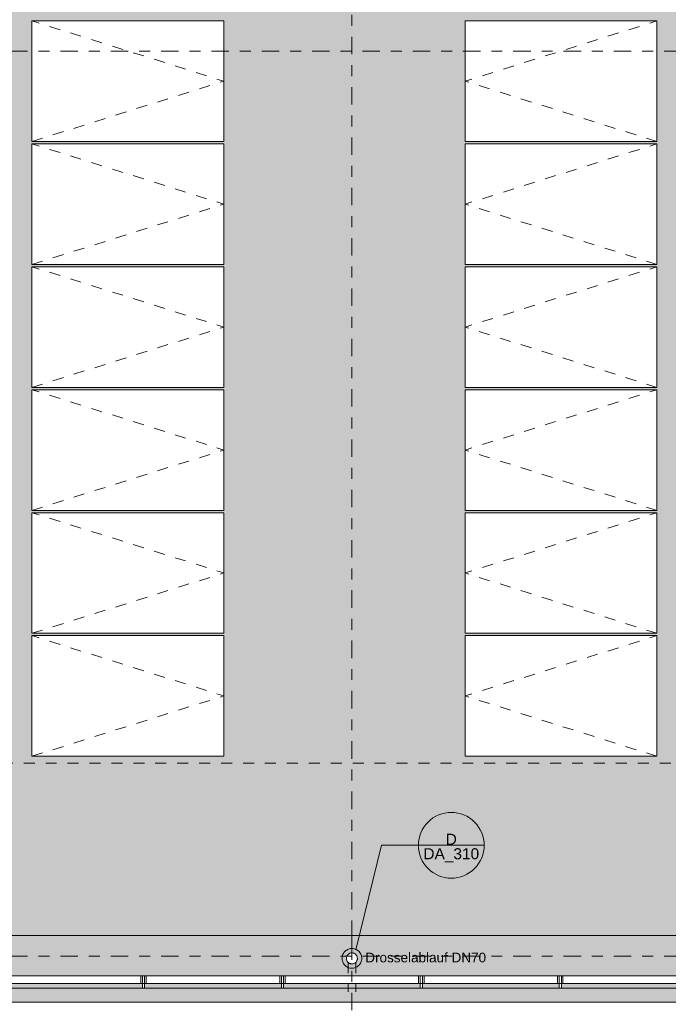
# Model space of a CAD drawing. Header units: metres. Extents: x -180 to 4, y -47 to 4.
# Tile 98 of 256: x -117.65 to -111.74, y -39.89 to -30.91. Entities that reach past the tile are written whole.
import ezdxf

# ---------------------------------------------------------------- set-up
doc = ezdxf.new("R2010")
doc.units = ezdxf.units.M
doc.header["$LTSCALE"] = 0.05
doc.header["$PDMODE"] = 1
doc.header["$PDSIZE"] = -2
for name, pattern in [('Linienart-50', [2.116531, 1.058062, -1.058469]), ('Linienart-53', [5.291531, 3.175, -1.058062, 0.352704, -0.705764]), ('VW-01 Strichlinie kurz', [1.999894, 0.999947, -0.999947])]:
    doc.linetypes.add(name, pattern=pattern)
for name, color, linetype, lineweight, true_color in [('30 -36 Dächer- 3 Dachbeläge', 7, 'Continuous', 15, 0x9999ff), ('30 -36 Dächer- 3 Dachbeläge Gründach', 250, 'Continuous', 9, 0x333333), ('30 -36 Dächer- 4 Dachbekleidungen', 7, 'Continuous', 9, 0xccccff), ('40 -41 Abwasser_Wasser_Gas- 1 Abwasser + sanitäre Anlagen', 7, 'Continuous', 9, 0xff6633), ('40 -44 Elektr. Anlagen- 2 Eigenstromversorgungsanlagen', 7, 'Continuous', 5, 0xff6633), ('70 -72 Beschriftung- 1 Beschriftung allgemein', 7, 'Continuous', 9, 0xff6633), ('70 -72 Beschriftung- 7 Detailverweise', 7, 'Continuous', 9, 0x00dd00), ('Dachflächen Moblierung', 7, 'Continuous', 9, 0x888888)]:
    doc.layers.add(name, color=color, linetype=linetype, lineweight=lineweight, true_color=true_color)
for name, color, linetype, lineweight in [('40 -41 Abwasser_Wasser_Gas- 2 Wasser-1', 7, 'Continuous', 15), ('60- 61 allgemeine Ausstattung- 4 Terrassen', 7, 'Continuous', 9), ('70 -71 Achsen- 1 Gebäudeachsen', 7, 'Linienart-53', 18), ('Keine', 7, 'Continuous', 9)]:
    doc.layers.add(name, color=color, linetype=linetype, lineweight=lineweight)
doc.styles.add('Arial', font='arial.ttf')

# ---------------------------------------------------------------- blocks, each defined once
blk = doc.blocks.new('Gruppe-719')
at = {"color": 255, "linetype": 'Continuous', "lineweight": 9, "transparency": 33554687}
blk.add_wipeout([(-117.5388, -36.5242), (-115.7888, -36.5242), (-115.7888, -37.6242), (-117.5388, -37.6242)], dxfattribs=at).dxf.layer = '40 -44 Elektr. Anlagen- 2 Eigenstromversorgungsanlagen'
at = {"layer": '40 -44 Elektr. Anlagen- 2 Eigenstromversorgungsanlagen', "color": 7, "linetype": 'Continuous', "lineweight": 9, "transparency": 33554687, "flags": 128}
blk.add_lwpolyline([(-117.5388, -36.5242), (-115.7888, -36.5242), (-115.7888, -37.6242), (-117.5388, -37.6242)], close=True, dxfattribs=at)
at = {"layer": 'Dachflächen Moblierung', "color": 8, "linetype": 'VW-01 Strichlinie kurz', "lineweight": 5, "flags": 128}
blk.add_lwpolyline([(-117.5388, -37.6242), (-115.7888, -37.0742), (-117.5388, -36.5242)], dxfattribs=at)
blk = doc.blocks.new('Gruppe-720')
at = {"color": 255, "linetype": 'Continuous', "lineweight": 9, "transparency": 33554687}
blk.add_wipeout([(-117.5388, -35.4032), (-115.7888, -35.4032), (-115.7888, -36.5032), (-117.5388, -36.5032)], dxfattribs=at).dxf.layer = '40 -44 Elektr. Anlagen- 2 Eigenstromversorgungsanlagen'
at = {"layer": '40 -44 Elektr. Anlagen- 2 Eigenstromversorgungsanlagen', "color": 7, "linetype": 'Continuous', "lineweight": 9, "transparency": 33554687, "flags": 128}
blk.add_lwpolyline([(-117.5388, -35.4032), (-115.7888, -35.4032), (-115.7888, -36.5032), (-117.5388, -36.5032)], close=True, dxfattribs=at)
at = {"layer": 'Dachflächen Moblierung', "color": 8, "linetype": 'VW-01 Strichlinie kurz', "lineweight": 5, "flags": 128}
blk.add_lwpolyline([(-117.5388, -36.5032), (-115.7888, -35.9532), (-117.5388, -35.4032)], dxfattribs=at)
blk = doc.blocks.new('Gruppe-721')
at = {"color": 255, "linetype": 'Continuous', "lineweight": 9, "transparency": 33554687}
blk.add_wipeout([(-117.5388, -34.2822), (-115.7888, -34.2822), (-115.7888, -35.3822), (-117.5388, -35.3822)], dxfattribs=at).dxf.layer = '40 -44 Elektr. Anlagen- 2 Eigenstromversorgungsanlagen'
at = {"layer": '40 -44 Elektr. Anlagen- 2 Eigenstromversorgungsanlagen', "color": 7, "linetype": 'Continuous', "lineweight": 9, "transparency": 33554687, "flags": 128}
blk.add_lwpolyline([(-117.5388, -34.2822), (-115.7888, -34.2822), (-115.7888, -35.3822), (-117.5388, -35.3822)], close=True, dxfattribs=at)
at = {"layer": 'Dachflächen Moblierung', "color": 8, "linetype": 'VW-01 Strichlinie kurz', "lineweight": 5, "flags": 128}
blk.add_lwpolyline([(-117.5388, -35.3822), (-115.7888, -34.8322), (-117.5388, -34.2822)], dxfattribs=at)
blk = doc.blocks.new('Gruppe-722')
at = {"color": 255, "linetype": 'Continuous', "lineweight": 9, "transparency": 33554687}
blk.add_wipeout([(-117.5388, -33.1612), (-115.7888, -33.1612), (-115.7888, -34.2612), (-117.5388, -34.2612)], dxfattribs=at).dxf.layer = '40 -44 Elektr. Anlagen- 2 Eigenstromversorgungsanlagen'
at = {"layer": '40 -44 Elektr. Anlagen- 2 Eigenstromversorgungsanlagen', "color": 7, "linetype": 'Continuous', "lineweight": 9, "transparency": 33554687, "flags": 128}
blk.add_lwpolyline([(-117.5388, -33.1612), (-115.7888, -33.1612), (-115.7888, -34.2612), (-117.5388, -34.2612)], close=True, dxfattribs=at)
at = {"layer": 'Dachflächen Moblierung', "color": 8, "linetype": 'VW-01 Strichlinie kurz', "lineweight": 5, "flags": 128}
blk.add_lwpolyline([(-117.5388, -34.2612), (-115.7888, -33.7112), (-117.5388, -33.1612)], dxfattribs=at)
blk = doc.blocks.new('Gruppe-723')
at = {"color": 255, "linetype": 'Continuous', "lineweight": 9, "transparency": 33554687}
blk.add_wipeout([(-117.5388, -32.0402), (-115.7888, -32.0402), (-115.7888, -33.1402), (-117.5388, -33.1402)], dxfattribs=at).dxf.layer = '40 -44 Elektr. Anlagen- 2 Eigenstromversorgungsanlagen'
at = {"layer": '40 -44 Elektr. Anlagen- 2 Eigenstromversorgungsanlagen', "color": 7, "linetype": 'Continuous', "lineweight": 9, "transparency": 33554687, "flags": 128}
blk.add_lwpolyline([(-117.5388, -32.0402), (-115.7888, -32.0402), (-115.7888, -33.1402), (-117.5388, -33.1402)], close=True, dxfattribs=at)
at = {"layer": 'Dachflächen Moblierung', "color": 8, "linetype": 'VW-01 Strichlinie kurz', "lineweight": 5, "flags": 128}
blk.add_lwpolyline([(-117.5388, -33.1402), (-115.7888, -32.5902), (-117.5388, -32.0402)], dxfattribs=at)
blk = doc.blocks.new('Gruppe-724')
at = {"color": 255, "linetype": 'Continuous', "lineweight": 9, "transparency": 33554687}
blk.add_wipeout([(-117.5388, -30.9192), (-115.7888, -30.9192), (-115.7888, -32.0192), (-117.5388, -32.0192)], dxfattribs=at).dxf.layer = '40 -44 Elektr. Anlagen- 2 Eigenstromversorgungsanlagen'
at = {"layer": '40 -44 Elektr. Anlagen- 2 Eigenstromversorgungsanlagen', "color": 7, "linetype": 'Continuous', "lineweight": 9, "transparency": 33554687, "flags": 128}
blk.add_lwpolyline([(-117.5388, -30.9192), (-115.7888, -30.9192), (-115.7888, -32.0192), (-117.5388, -32.0192)], close=True, dxfattribs=at)
at = {"layer": 'Dachflächen Moblierung', "color": 8, "linetype": 'VW-01 Strichlinie kurz', "lineweight": 5, "flags": 128}
blk.add_lwpolyline([(-117.5388, -32.0192), (-115.7888, -31.4692), (-117.5388, -30.9192)], dxfattribs=at)
blk = doc.blocks.new('Gruppe-727')
at = {"color": 255, "linetype": 'Continuous', "lineweight": 9, "transparency": 33554687}
blk.add_wipeout([(-113.5888, -36.5242), (-111.8388, -36.5242), (-111.8388, -37.6242), (-113.5888, -37.6242)], dxfattribs=at).dxf.layer = '40 -44 Elektr. Anlagen- 2 Eigenstromversorgungsanlagen'
at = {"layer": '40 -44 Elektr. Anlagen- 2 Eigenstromversorgungsanlagen', "color": 7, "linetype": 'Continuous', "lineweight": 9, "transparency": 33554687, "flags": 128}
blk.add_lwpolyline([(-113.5888, -36.5242), (-111.8388, -36.5242), (-111.8388, -37.6242), (-113.5888, -37.6242)], close=True, dxfattribs=at)
at = {"layer": 'Dachflächen Moblierung', "color": 8, "linetype": 'VW-01 Strichlinie kurz', "lineweight": 5, "flags": 128}
blk.add_lwpolyline([(-111.8388, -37.6242), (-113.5888, -37.0742), (-111.8388, -36.5242)], dxfattribs=at)
blk = doc.blocks.new('Gruppe-728')
at = {"color": 255, "linetype": 'Continuous', "lineweight": 9, "transparency": 33554687}
blk.add_wipeout([(-113.5888, -35.4032), (-111.8388, -35.4032), (-111.8388, -36.5032), (-113.5888, -36.5032)], dxfattribs=at).dxf.layer = '40 -44 Elektr. Anlagen- 2 Eigenstromversorgungsanlagen'
at = {"layer": '40 -44 Elektr. Anlagen- 2 Eigenstromversorgungsanlagen', "color": 7, "linetype": 'Continuous', "lineweight": 9, "transparency": 33554687, "flags": 128}
blk.add_lwpolyline([(-113.5888, -35.4032), (-111.8388, -35.4032), (-111.8388, -36.5032), (-113.5888, -36.5032)], close=True, dxfattribs=at)
at = {"layer": 'Dachflächen Moblierung', "color": 8, "linetype": 'VW-01 Strichlinie kurz', "lineweight": 5, "flags": 128}
blk.add_lwpolyline([(-111.8388, -36.5032), (-113.5888, -35.9532), (-111.8388, -35.4032)], dxfattribs=at)
blk = doc.blocks.new('Gruppe-729')
at = {"color": 255, "linetype": 'Continuous', "lineweight": 9, "transparency": 33554687}
blk.add_wipeout([(-113.5888, -34.2822), (-111.8388, -34.2822), (-111.8388, -35.3822), (-113.5888, -35.3822)], dxfattribs=at).dxf.layer = '40 -44 Elektr. Anlagen- 2 Eigenstromversorgungsanlagen'
at = {"layer": '40 -44 Elektr. Anlagen- 2 Eigenstromversorgungsanlagen', "color": 7, "linetype": 'Continuous', "lineweight": 9, "transparency": 33554687, "flags": 128}
blk.add_lwpolyline([(-113.5888, -34.2822), (-111.8388, -34.2822), (-111.8388, -35.3822), (-113.5888, -35.3822)], close=True, dxfattribs=at)
at = {"layer": 'Dachflächen Moblierung', "color": 8, "linetype": 'VW-01 Strichlinie kurz', "lineweight": 5, "flags": 128}
blk.add_lwpolyline([(-111.8388, -35.3822), (-113.5888, -34.8322), (-111.8388, -34.2822)], dxfattribs=at)
blk = doc.blocks.new('Gruppe-730')
at = {"color": 255, "linetype": 'Continuous', "lineweight": 9, "transparency": 33554687}
blk.add_wipeout([(-113.5888, -33.1612), (-111.8388, -33.1612), (-111.8388, -34.2612), (-113.5888, -34.2612)], dxfattribs=at).dxf.layer = '40 -44 Elektr. Anlagen- 2 Eigenstromversorgungsanlagen'
at = {"layer": '40 -44 Elektr. Anlagen- 2 Eigenstromversorgungsanlagen', "color": 7, "linetype": 'Continuous', "lineweight": 9, "transparency": 33554687, "flags": 128}
blk.add_lwpolyline([(-113.5888, -33.1612), (-111.8388, -33.1612), (-111.8388, -34.2612), (-113.5888, -34.2612)], close=True, dxfattribs=at)
at = {"layer": 'Dachflächen Moblierung', "color": 8, "linetype": 'VW-01 Strichlinie kurz', "lineweight": 5, "flags": 128}
blk.add_lwpolyline([(-111.8388, -34.2612), (-113.5888, -33.7112), (-111.8388, -33.1612)], dxfattribs=at)
blk = doc.blocks.new('Gruppe-731')
at = {"color": 255, "linetype": 'Continuous', "lineweight": 9, "transparency": 33554687}
blk.add_wipeout([(-113.5888, -32.0402), (-111.8388, -32.0402), (-111.8388, -33.1402), (-113.5888, -33.1402)], dxfattribs=at).dxf.layer = '40 -44 Elektr. Anlagen- 2 Eigenstromversorgungsanlagen'
at = {"layer": '40 -44 Elektr. Anlagen- 2 Eigenstromversorgungsanlagen', "color": 7, "linetype": 'Continuous', "lineweight": 9, "transparency": 33554687, "flags": 128}
blk.add_lwpolyline([(-113.5888, -32.0402), (-111.8388, -32.0402), (-111.8388, -33.1402), (-113.5888, -33.1402)], close=True, dxfattribs=at)
at = {"layer": 'Dachflächen Moblierung', "color": 8, "linetype": 'VW-01 Strichlinie kurz', "lineweight": 5, "flags": 128}
blk.add_lwpolyline([(-111.8388, -33.1402), (-113.5888, -32.5902), (-111.8388, -32.0402)], dxfattribs=at)
blk = doc.blocks.new('Gruppe-732')
at = {"color": 255, "linetype": 'Continuous', "lineweight": 9, "transparency": 33554687}
blk.add_wipeout([(-113.5888, -30.9192), (-111.8388, -30.9192), (-111.8388, -32.0192), (-113.5888, -32.0192)], dxfattribs=at).dxf.layer = '40 -44 Elektr. Anlagen- 2 Eigenstromversorgungsanlagen'
at = {"layer": '40 -44 Elektr. Anlagen- 2 Eigenstromversorgungsanlagen', "color": 7, "linetype": 'Continuous', "lineweight": 9, "transparency": 33554687, "flags": 128}
blk.add_lwpolyline([(-113.5888, -30.9192), (-111.8388, -30.9192), (-111.8388, -32.0192), (-113.5888, -32.0192)], close=True, dxfattribs=at)
at = {"layer": 'Dachflächen Moblierung', "color": 8, "linetype": 'VW-01 Strichlinie kurz', "lineweight": 5, "flags": 128}
blk.add_lwpolyline([(-111.8388, -32.0192), (-113.5888, -31.4692), (-111.8388, -30.9192)], dxfattribs=at)
blk = doc.blocks.new('Gruppe-767')
at = {"layer": '70 -72 Beschriftung- 1 Beschriftung allgemein', "color": 7, "transparency": 33554687}
for name in ['Gruppe-719', 'Gruppe-727']:
    blk.add_blockref(name, (0, 0), dxfattribs=at)
for name in ['Gruppe-720', 'Gruppe-728']:
    blk.add_blockref(name, (0, 0), dxfattribs=at)
for name in ['Gruppe-721', 'Gruppe-729']:
    blk.add_blockref(name, (0, 0), dxfattribs=at)
for name in ['Gruppe-722', 'Gruppe-730']:
    blk.add_blockref(name, (0, 0), dxfattribs=at)
for name in ['Gruppe-723', 'Gruppe-731']:
    blk.add_blockref(name, (0, 0), dxfattribs=at)
for name in ['Gruppe-724', 'Gruppe-732']:
    blk.add_blockref(name, (0, 0), dxfattribs=at)
blk = doc.blocks.new('Gruppe-796')
at = {"layer": '70 -72 Beschriftung- 1 Beschriftung allgemein', "insert": (-114.4988, -39.4148), "char_height": 0.088103, "attachment_point": 1, "line_spacing_factor": 0.969685, "style": 'Arial'}
blk.add_mtext('Drosselablauf DN70', dxfattribs=at)
at = {"color": 255}
blk.add_wipeout([(-114.5777, -39.492), (-114.5804, -39.4962), (-114.5834, -39.5), (-114.5868, -39.5035), (-114.5906, -39.5067), (-114.5946, -39.5095), (-114.5989, -39.5119), (-114.6034, -39.5138), (-114.6081, -39.5153), (-114.6129, -39.5164), (-114.6177, -39.5169), (-114.6226, -39.517), (-114.6275, -39.5166), (-114.6324, -39.5157), (-114.6371, -39.5144), (-114.6416, -39.5126), (-114.646, -39.5103), (-114.6501, -39.5077), (-114.654, -39.5046), (-114.6575, -39.5012), (-114.6607, -39.4975), (-114.6635, -39.4934), (-114.6658, -39.4892), (-114.6678, -39.4847), (-114.6693, -39.48), (-114.6703, -39.4752), (-114.6709, -39.4703), (-114.671, -39.4654), (-114.6706, -39.4605), (-114.6697, -39.4557), (-114.6683, -39.451), (-114.6665, -39.4464), (-114.6643, -39.442), (-114.6616, -39.4379), (-114.6586, -39.4341), (-114.6552, -39.4305), (-114.6514, -39.4274), (-114.6474, -39.4246), (-114.6431, -39.4222), (-114.6386, -39.4202), (-114.6339, -39.4187), (-114.6291, -39.4177), (-114.6243, -39.4171), (-114.6194, -39.4171), (-114.6145, -39.4175), (-114.6096, -39.4183), (-114.6049, -39.4197), (-114.6004, -39.4215), (-114.596, -39.4237), (-114.5919, -39.4264), (-114.588, -39.4294), (-114.5845, -39.4329), (-114.5813, -39.4366), (-114.5785, -39.4406), (-114.5762, -39.4449), (-114.5742, -39.4494), (-114.5727, -39.4541), (-114.5717, -39.4589), (-114.5711, -39.4638), (-114.571, -39.4687), (-114.5714, -39.4736), (-114.5723, -39.4784), (-114.5737, -39.4831), (-114.5755, -39.4877)], dxfattribs=at).dxf.layer = '40 -41 Abwasser_Wasser_Gas- 2 Wasser-1'
at = {"layer": '40 -41 Abwasser_Wasser_Gas- 1 Abwasser + sanitäre Anlagen', "linetype": 'Continuous', "lineweight": 0}
blk.add_hatch(color=30, dxfattribs=at).paths.add_polyline_path([(-114.6202, -39.464), (-114.621, -39.467), (-114.6218, -39.464)])
at = {"layer": '40 -41 Abwasser_Wasser_Gas- 1 Abwasser + sanitäre Anlagen', "linetype": 'Linienart-50'}
for p, q in [((-114.621, -39.2126), (-114.621, -39.467)), ((-114.656, -39.5027), (-114.656, -39.7704)), ((-114.586, -39.5027), (-114.586, -39.7704))]:
    blk.add_line(p, q, dxfattribs=at)
at = {"layer": '40 -41 Abwasser_Wasser_Gas- 1 Abwasser + sanitäre Anlagen', "lineweight": 5, "flags": 128}
blk.add_lwpolyline([(-114.6202, -39.464), (-114.621, -39.467), (-114.6218, -39.464)], close=True, dxfattribs=at)
at = {"layer": '40 -41 Abwasser_Wasser_Gas- 2 Wasser-1'}
blk.add_line((-114.621, -39.467), (-114.621, -39.275), dxfattribs=at)
at = {"layer": '40 -41 Abwasser_Wasser_Gas- 2 Wasser-1', "flags": 128}
for points in [[(-114.5431, -39.512), (-114.5478, -39.5195), (-114.5533, -39.5264), (-114.5595, -39.5327), (-114.5662, -39.5384), (-114.5735, -39.5435), (-114.5812, -39.5478), (-114.5893, -39.5513), (-114.5977, -39.554), (-114.6063, -39.5558), (-114.6151, -39.5568), (-114.6239, -39.557), (-114.6327, -39.5563), (-114.6414, -39.5547), (-114.6499, -39.5523), (-114.6581, -39.549), (-114.666, -39.545), (-114.6734, -39.5402), (-114.6803, -39.5347), (-114.6867, -39.5286), (-114.6924, -39.5218), (-114.6974, -39.5146), (-114.7017, -39.5068), (-114.7052, -39.4987), (-114.7079, -39.4903), (-114.7098, -39.4817), (-114.7108, -39.4729), (-114.711, -39.4641), (-114.7102, -39.4553), (-114.7086, -39.4466), (-114.7062, -39.4381), (-114.703, -39.4299), (-114.6989, -39.422), (-114.6942, -39.4146), (-114.6887, -39.4077), (-114.6825, -39.4014), (-114.6758, -39.3956), (-114.6685, -39.3906), (-114.6608, -39.3863), (-114.6527, -39.3828), (-114.6443, -39.3801), (-114.6357, -39.3782), (-114.6269, -39.3772), (-114.6181, -39.3771), (-114.6093, -39.3778), (-114.6006, -39.3794), (-114.5921, -39.3818), (-114.5839, -39.3851), (-114.576, -39.3891), (-114.5686, -39.3939), (-114.5617, -39.3994), (-114.5553, -39.4055), (-114.5496, -39.4123), (-114.5446, -39.4195), (-114.5403, -39.4272), (-114.5368, -39.4353), (-114.5341, -39.4437), (-114.5322, -39.4524), (-114.5312, -39.4612), (-114.531, -39.47), (-114.5318, -39.4788), (-114.5334, -39.4875), (-114.5358, -39.496), (-114.539, -39.5042)], [(-114.5777, -39.492), (-114.5804, -39.4962), (-114.5834, -39.5), (-114.5868, -39.5035), (-114.5906, -39.5067), (-114.5946, -39.5095), (-114.5989, -39.5119), (-114.6034, -39.5138), (-114.6081, -39.5153), (-114.6129, -39.5164), (-114.6177, -39.5169), (-114.6226, -39.517), (-114.6275, -39.5166), (-114.6324, -39.5157), (-114.6371, -39.5144), (-114.6416, -39.5126), (-114.646, -39.5103), (-114.6501, -39.5077), (-114.654, -39.5046), (-114.6575, -39.5012), (-114.6607, -39.4975), (-114.6635, -39.4934), (-114.6658, -39.4892), (-114.6678, -39.4847), (-114.6693, -39.48), (-114.6703, -39.4752), (-114.6709, -39.4703), (-114.671, -39.4654), (-114.6706, -39.4605), (-114.6697, -39.4557), (-114.6683, -39.451), (-114.6665, -39.4464), (-114.6643, -39.442), (-114.6616, -39.4379), (-114.6586, -39.4341), (-114.6552, -39.4305), (-114.6514, -39.4274), (-114.6474, -39.4246), (-114.6431, -39.4222), (-114.6386, -39.4202), (-114.6339, -39.4187), (-114.6291, -39.4177), (-114.6243, -39.4171), (-114.6194, -39.4171), (-114.6145, -39.4175), (-114.6096, -39.4183), (-114.6049, -39.4197), (-114.6004, -39.4215), (-114.596, -39.4237), (-114.5919, -39.4264), (-114.588, -39.4294), (-114.5845, -39.4329), (-114.5813, -39.4366), (-114.5785, -39.4406), (-114.5762, -39.4449), (-114.5742, -39.4494), (-114.5727, -39.4541), (-114.5717, -39.4589), (-114.5711, -39.4638), (-114.571, -39.4687), (-114.5714, -39.4736), (-114.5723, -39.4784), (-114.5737, -39.4831), (-114.5755, -39.4877)]]:
    blk.add_lwpolyline(points, close=True, dxfattribs=at)
blk = doc.blocks.new('Gruppe-896')
at = {"layer": '70 -72 Beschriftung- 7 Detailverweise'}
blk.add_line((0.935, 0), (0.335, 0), dxfattribs=at)
at = {"layer": '70 -72 Beschriftung- 7 Detailverweise', "flags": 128}
blk.add_lwpolyline([(0.935, 0), (0.9336, -0.0294), (0.9292, -0.0585), (0.9221, -0.0871), (0.9122, -0.1148), (0.8996, -0.1414), (0.8844, -0.1667), (0.8669, -0.1903), (0.8471, -0.2121), (0.8253, -0.2319), (0.8017, -0.2494), (0.7764, -0.2646), (0.7498, -0.2772), (0.7221, -0.2871), (0.6935, -0.2942), (0.6644, -0.2986), (0.635, -0.3), (0.6056, -0.2986), (0.5765, -0.2942), (0.5479, -0.2871), (0.5202, -0.2772), (0.4936, -0.2646), (0.4683, -0.2494), (0.4447, -0.2319), (0.4229, -0.2121), (0.4031, -0.1903), (0.3856, -0.1667), (0.3704, -0.1414), (0.3578, -0.1148), (0.3479, -0.0871), (0.3408, -0.0585), (0.3364, -0.0294), (0.335, 0), (0.3364, 0.0294), (0.3408, 0.0585), (0.3479, 0.0871), (0.3578, 0.1148), (0.3704, 0.1414), (0.3856, 0.1667), (0.4031, 0.1903), (0.4229, 0.2121), (0.4447, 0.2319), (0.4683, 0.2494), (0.4936, 0.2646), (0.5202, 0.2772), (0.5479, 0.2871), (0.5765, 0.2942), (0.6056, 0.2986), (0.635, 0.3), (0.6644, 0.2986), (0.6935, 0.2942), (0.7221, 0.2871), (0.7498, 0.2772), (0.7764, 0.2646), (0.8017, 0.2494), (0.8253, 0.2319), (0.8471, 0.2121), (0.8669, 0.1903), (0.8844, 0.1667), (0.8996, 0.1414), (0.9122, 0.1148), (0.9221, 0.0871), (0.9292, 0.0585), (0.9336, 0.0294)], close=True, dxfattribs=at)
at = {"layer": '70 -72 Beschriftung- 7 Detailverweise'}
blk.add_point((0.635, 0), dxfattribs=at)
at = {"layer": '70 -72 Beschriftung- 7 Detailverweise', "line_spacing_factor": 0.96878, "style": 'Arial'}
for s, insert, char_height, attachment_point in [('D', (0.635, 0.0046), 0.1007, 8), ('DA_310', (0.635, -0.0267), 0.10069, 2)]:
    blk.add_mtext(s, dxfattribs=dict(at, insert=insert, char_height=char_height, attachment_point=attachment_point))
blk = doc.blocks.new('Referenzmarkierung-96')
at = {"layer": '70 -72 Beschriftung- 7 Detailverweise', "transparency": 33554687}
for q in [(-0.2346, -0.954), (0.635, 0)]:
    blk.add_line((0, 0), q, dxfattribs=at)
at = {"layer": '70 -72 Beschriftung- 7 Detailverweise', "color": 7, "transparency": 33554687}
blk.add_blockref('Gruppe-896', (0, 0), dxfattribs=at)
blk = doc.blocks.new('Gruppe-1094')
at = {"color": 255}
blk.add_wipeout([(-116.531, -39.697), (-116.531, -39.627), (-116.511, -39.627), (-116.511, -39.697)], dxfattribs=at).dxf.layer = '30 -36 Dächer- 4 Dachbekleidungen'
at = {"layer": '30 -36 Dächer- 4 Dachbekleidungen', "flags": 128}
for points in [[(-116.546, -39.697), (-116.546, -39.627), (-116.531, -39.627)], [(-116.531, -39.697), (-116.531, -39.627), (-116.511, -39.627), (-116.511, -39.697)], [(-116.496, -39.697), (-116.496, -39.627), (-116.511, -39.627)]]:
    blk.add_lwpolyline(points, dxfattribs=at)
at = {"color": 255}
blk.add_wipeout([(-116.511, -39.737), (-116.511, -39.697), (-116.531, -39.697), (-116.531, -39.737)], dxfattribs=at).dxf.layer = '30 -36 Dächer- 4 Dachbekleidungen'
at = {"layer": '30 -36 Dächer- 4 Dachbekleidungen', "flags": 128}
blk.add_lwpolyline([(-116.511, -39.737), (-116.511, -39.697), (-116.531, -39.697), (-116.531, -39.737)], close=True, dxfattribs=at)
blk = doc.blocks.new('Gruppe-1095')
at = {"color": 255}
blk.add_wipeout([(-115.2643, -39.697), (-115.2643, -39.627), (-115.2443, -39.627), (-115.2443, -39.697)], dxfattribs=at).dxf.layer = '30 -36 Dächer- 4 Dachbekleidungen'
at = {"layer": '30 -36 Dächer- 4 Dachbekleidungen', "flags": 128}
for points in [[(-115.2793, -39.697), (-115.2793, -39.627), (-115.2643, -39.627)], [(-115.2643, -39.697), (-115.2643, -39.627), (-115.2443, -39.627), (-115.2443, -39.697)], [(-115.2293, -39.697), (-115.2293, -39.627), (-115.2443, -39.627)]]:
    blk.add_lwpolyline(points, dxfattribs=at)
at = {"color": 255}
blk.add_wipeout([(-115.2443, -39.737), (-115.2443, -39.697), (-115.2643, -39.697), (-115.2643, -39.737)], dxfattribs=at).dxf.layer = '30 -36 Dächer- 4 Dachbekleidungen'
at = {"layer": '30 -36 Dächer- 4 Dachbekleidungen', "flags": 128}
blk.add_lwpolyline([(-115.2443, -39.737), (-115.2443, -39.697), (-115.2643, -39.697), (-115.2643, -39.737)], close=True, dxfattribs=at)
blk = doc.blocks.new('Gruppe-1096')
at = {"color": 255}
blk.add_wipeout([(-113.9977, -39.697), (-113.9977, -39.627), (-113.9777, -39.627), (-113.9777, -39.697)], dxfattribs=at).dxf.layer = '30 -36 Dächer- 4 Dachbekleidungen'
at = {"layer": '30 -36 Dächer- 4 Dachbekleidungen', "flags": 128}
for points in [[(-114.0127, -39.697), (-114.0127, -39.627), (-113.9977, -39.627)], [(-113.9977, -39.697), (-113.9977, -39.627), (-113.9777, -39.627), (-113.9777, -39.697)], [(-113.9627, -39.697), (-113.9627, -39.627), (-113.9777, -39.627)]]:
    blk.add_lwpolyline(points, dxfattribs=at)
at = {"color": 255}
blk.add_wipeout([(-113.9777, -39.737), (-113.9777, -39.697), (-113.9977, -39.697), (-113.9977, -39.737)], dxfattribs=at).dxf.layer = '30 -36 Dächer- 4 Dachbekleidungen'
at = {"layer": '30 -36 Dächer- 4 Dachbekleidungen', "flags": 128}
blk.add_lwpolyline([(-113.9777, -39.737), (-113.9777, -39.697), (-113.9977, -39.697), (-113.9977, -39.737)], close=True, dxfattribs=at)
blk = doc.blocks.new('Gruppe-1097')
at = {"color": 255}
blk.add_wipeout([(-112.731, -39.697), (-112.731, -39.627), (-112.711, -39.627), (-112.711, -39.697)], dxfattribs=at).dxf.layer = '30 -36 Dächer- 4 Dachbekleidungen'
at = {"layer": '30 -36 Dächer- 4 Dachbekleidungen', "flags": 128}
for points in [[(-112.746, -39.697), (-112.746, -39.627), (-112.731, -39.627)], [(-112.731, -39.697), (-112.731, -39.627), (-112.711, -39.627), (-112.711, -39.697)], [(-112.696, -39.697), (-112.696, -39.627), (-112.711, -39.627)]]:
    blk.add_lwpolyline(points, dxfattribs=at)
at = {"color": 255}
blk.add_wipeout([(-112.711, -39.737), (-112.711, -39.697), (-112.731, -39.697), (-112.731, -39.737)], dxfattribs=at).dxf.layer = '30 -36 Dächer- 4 Dachbekleidungen'
at = {"layer": '30 -36 Dächer- 4 Dachbekleidungen', "flags": 128}
blk.add_lwpolyline([(-112.711, -39.737), (-112.711, -39.697), (-112.731, -39.697), (-112.731, -39.737)], close=True, dxfattribs=at)
blk = doc.blocks.new('Gruppe-1384')
at = {"layer": '30 -36 Dächer- 3 Dachbeläge Gründach', "linetype": 'Continuous', "lineweight": 0, "true_color": 0xe7eedf, "transparency": 33554687}
blk.add_hatch(color=254, dxfattribs=at).paths.add_polyline_path([(-100.01799996, -31.79404198), (-100.01799996, -31.61704198), (-100.31099996, -31.61704198), (-100.31099996, -12.39704198), (-159.47099996, -12.39704198), (-159.47099996, -39.25704198), (-99.61099996, -39.25704198), (-99.61099996, -31.79404198)])
at = {"layer": '30 -36 Dächer- 3 Dachbeläge Gründach', "flags": 128}
blk.add_lwpolyline([(-100.01799996, -31.79404198), (-100.01799996, -31.61704198), (-100.31099996, -31.61704198), (-100.31099996, -12.39704198), (-159.47099996, -12.39704198), (-159.47099996, -39.25704198), (-99.61099996, -39.25704198), (-99.61099996, -31.79404198)], close=True, dxfattribs=at)
at = {"color": 255, "linetype": 'Continuous', "lineweight": 9, "transparency": 33554687}
blk.add_wipeout([(-99.13099996, -31.79404198), (-99.13099996, -39.73704198), (-129.83124836, -39.73704198), (-129.83124836, -39.25704198), (-100.31099996, -39.25704198), (-100.31099996, -12.71704198), (-129.83124836, -12.71704198), (-129.83124836, -12.23704198), (-100.01799996, -12.23704198), (-100.01799996, -31.12704198), (-99.83999996, -31.12704198), (-99.83999996, -31.61604198), (-99.35099996, -31.61604198), (-99.35099996, -31.79404198)], dxfattribs=at).dxf.layer = '30 -36 Dächer- 3 Dachbeläge'
at = {"layer": '30 -36 Dächer- 3 Dachbeläge', "linetype": 'Continuous', "lineweight": 9, "transparency": 33554687}
h = blk.add_hatch(dxfattribs=at)
h.set_pattern_fill('{914A209A-ED12-11EE-87B6-5CE', style=0, pattern_type=2)
h.set_pattern_definition([(-22, (-91.4235, -34.937042), (-0.018555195, 0.04226461), [0.000625, -0.061875]), (14, (-91.415251, -34.959718), (-0.0371103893, -0.0278327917), [0.000625, -0.030625]), (-3.77456, (-91.474014, -34.97415), (-0.01958604, 0.065974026), [0.00028186, -0.093671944]), (-68, (-91.30392, -34.91024), (0.1926424, 0.04407994), [0.00028125, -0.09346875]), (96, (-91.437934, -35.001983), (-0.036105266, -0.06319548), [0.0005625, -0.0931875]), (132, (-91.4101, -34.97828), (0.040202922, 0.004123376), [0.0003125, -0.0621875]), (-17, (-91.442055, -34.96178), (0.0930531, 0.028928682), [0.000625, -0.061875]), (-145, (-91.4369, -34.956625), (0.06266964, -0.040092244), [0.000625, -0.061875]), (-137, (-91.45133, -34.953533), (0.049444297, -0.02123569), [0.000625, -0.061875])])
h.paths.add_polyline_path([(-100.01799996, -31.12704198), (-99.83999996, -31.12704198), (-99.83999996, -31.61604198), (-99.35099996, -31.61604198), (-99.35099996, -31.79404198), (-99.13099996, -31.79404198), (-99.13099996, -39.73704198), (-160.51099996, -39.73704198), (-160.51099996, -31.61704198), (-159.93099996, -31.61704198), (-159.93099996, -12.23704198), (-100.01799996, -12.23704198)])
h.paths.add_polyline_path([(-159.47099996, -39.25704198), (-100.31099996, -39.25704198), (-100.31099996, -12.71704198), (-159.47099996, -12.71704198)])
at = {"layer": '30 -36 Dächer- 3 Dachbeläge', "color": 161, "linetype": 'Continuous', "lineweight": 9, "true_color": 0x9999ff, "transparency": 33554687, "flags": 128}
for points in [[(-100.01799996, -31.12704198), (-99.83999996, -31.12704198), (-99.83999996, -31.61604198), (-99.35099996, -31.61604198), (-99.35099996, -31.79404198), (-99.13099996, -31.79404198), (-99.13099996, -39.73704198), (-160.51099996, -39.73704198), (-160.51099996, -31.61704198), (-159.93099996, -31.61704198), (-159.93099996, -12.23704198), (-100.01799996, -12.23704198)], [(-159.47099996, -39.25704198), (-100.31099996, -39.25704198), (-100.31099996, -12.71704198), (-159.47099996, -12.71704198)]]:
    blk.add_lwpolyline(points, close=True, dxfattribs=at)
at = {"layer": '60- 61 allgemeine Ausstattung- 4 Terrassen', "color": 7}
blk.add_blockref('Gruppe-767', (0, 0), dxfattribs=at)
at = {"layer": '30 -36 Dächer- 3 Dachbeläge', "linetype": 'Continuous', "lineweight": 0}
blk.add_hatch(color=254, dxfattribs=at).paths.add_polyline_path([(-160.64099996, -31.58704198), (-160.64099996, -39.86704198), (-99.00099996, -39.86704198), (-99.00099996, -31.79404198), (-99.13099996, -31.79404198), (-99.13099996, -39.73704198), (-160.51099996, -39.73704198), (-160.51099996, -31.58704198)])
at = {"layer": '30 -36 Dächer- 3 Dachbeläge', "flags": 128}
blk.add_lwpolyline([(-160.64099996, -31.58704198), (-160.64099996, -39.86704198), (-99.00099996, -39.86704198), (-99.00099996, -31.79404198), (-99.13099996, -31.79404198), (-99.13099996, -39.73704198), (-160.51099996, -39.73704198), (-160.51099996, -31.58704198)], dxfattribs=at)
at = {"color": 255}
blk.add_wipeout([(-160.47099996, -39.69704198), (-99.17099996, -39.69704198), (-99.17099996, -31.79404198), (-99.24099996, -31.79404198), (-99.24099996, -39.62704198), (-160.47099996, -39.62704198)], dxfattribs=at).dxf.layer = '30 -36 Dächer- 4 Dachbekleidungen'
at = {"layer": '30 -36 Dächer- 4 Dachbekleidungen', "flags": 128}
blk.add_lwpolyline([(-160.47099996, -39.69704198), (-99.17099996, -39.69704198), (-99.17099996, -31.79404198), (-99.24099996, -31.79404198), (-99.24099996, -39.62704198), (-160.47099996, -39.62704198)], close=True, dxfattribs=at)
at = {"layer": '40 -44 Elektr. Anlagen- 2 Eigenstromversorgungsanlagen', "color": 7, "linetype": 'VW-01 Strichlinie kurz', "lineweight": 9, "flags": 128}
blk.add_lwpolyline([(-157.2387741, -16.50250689), (-102.9687741, -16.50250689), (-102.9687741, -37.68750689), (-157.2387741, -37.68750689)], close=True, dxfattribs=at)
at = {"layer": '70 -72 Beschriftung- 7 Detailverweise', "transparency": 33554687}
blk.add_line((-114.34985188, -38.43575908), (-113.71485188, -38.43575908), dxfattribs=at)
at = {"layer": '70 -72 Beschriftung- 7 Detailverweise'}
blk.add_line((-113.41485188, -38.43575908), (-114.01485188, -38.43575908), dxfattribs=at)
at = {"layer": '70 -72 Beschriftung- 7 Detailverweise', "flags": 128}
blk.add_lwpolyline([(-113.41485188, -38.43575908), (-113.41629646, -38.46516422), (-113.42061629, -38.49428618), (-113.42776978, -38.52284448), (-113.43768802, -38.55056411), (-113.4502755, -38.5771781), (-113.46541099, -38.60243015), (-113.48294874, -38.62607707), (-113.50271984, -38.64789112), (-113.52453389, -38.66766222), (-113.54818081, -38.68519997), (-113.57343286, -38.70033546), (-113.60004685, -38.71292294), (-113.62776648, -38.72284118), (-113.65632478, -38.72999467), (-113.68544674, -38.7343145), (-113.71485188, -38.73575908), (-113.74425702, -38.7343145), (-113.77337898, -38.72999467), (-113.80193728, -38.72284118), (-113.82965691, -38.71292294), (-113.8562709, -38.70033546), (-113.88152295, -38.68519997), (-113.90516986, -38.66766222), (-113.92698391, -38.64789112), (-113.94675501, -38.62607707), (-113.96429276, -38.60243015), (-113.97942826, -38.5771781), (-113.99201574, -38.55056411), (-114.00193398, -38.52284448), (-114.00908746, -38.49428618), (-114.0134073, -38.46516422), (-114.01485188, -38.43575908), (-114.0134073, -38.40635394), (-114.00908746, -38.37723198), (-114.00193398, -38.34867368), (-113.99201574, -38.32095405), (-113.97942826, -38.29434006), (-113.96429276, -38.26908801), (-113.94675501, -38.2454411), (-113.92698391, -38.22362705), (-113.90516986, -38.20385595), (-113.88152295, -38.1863182), (-113.8562709, -38.1711827), (-113.82965691, -38.15859522), (-113.80193728, -38.14867698), (-113.77337898, -38.1415235), (-113.74425702, -38.13720366), (-113.71485188, -38.13575908), (-113.68544674, -38.13720366), (-113.65632478, -38.1415235), (-113.62776648, -38.14867698), (-113.60004685, -38.15859522), (-113.57343286, -38.1711827), (-113.54818081, -38.1863182), (-113.52453389, -38.20385595), (-113.50271984, -38.22362705), (-113.48294874, -38.2454411), (-113.46541099, -38.26908801), (-113.4502755, -38.29434006), (-113.43768802, -38.32095405), (-113.42776978, -38.34867368), (-113.42061629, -38.37723198), (-113.41629646, -38.40635394)], close=True, dxfattribs=at)
at = {"layer": '70 -72 Beschriftung- 7 Detailverweise'}
blk.add_point((-113.71485188, -38.43575908), dxfattribs=at)
at = {"layer": '70 -72 Beschriftung- 7 Detailverweise', "line_spacing_factor": 0.96878, "style": 'Arial'}
for s, insert, char_height, attachment_point in [('D', (-113.71485188, -38.43117297), 0.10068866, 8), ('DA_310', (-113.71485188, -38.4624232), 0.100688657, 2)]:
    blk.add_mtext(s, dxfattribs=dict(at, insert=insert, char_height=char_height, attachment_point=attachment_point))
at = {"layer": '40 -41 Abwasser_Wasser_Gas- 2 Wasser-1', "color": 7}
blk.add_blockref('Gruppe-796', (0, 0), dxfattribs=at)
at = {"layer": '70 -72 Beschriftung- 1 Beschriftung allgemein', "color": 7}
for name in ['Gruppe-1094', 'Gruppe-1095', 'Gruppe-1097']:
    blk.add_blockref(name, (0, 0), dxfattribs=at)
at = {"layer": '70 -72 Beschriftung- 7 Detailverweise', "transparency": 33554687}
blk.add_line((-114.34985188, -38.43575908), (-114.58446189, -39.38978038), dxfattribs=at)
at = {"layer": '70 -72 Beschriftung- 1 Beschriftung allgemein', "color": 7}
blk.add_blockref('Gruppe-1096', (0, 0), dxfattribs=at)
at = {"layer": '70 -72 Beschriftung- 7 Detailverweise'}
blk.add_blockref('Referenzmarkierung-96', (-114.34985188, -38.43575908), dxfattribs=at)
blk = doc.blocks.new('_Dach_2D (2D)')
at = {"layer": '60- 61 allgemeine Ausstattung- 4 Terrassen', "color": 7}
blk.add_blockref('Gruppe-1384', (0, 0), dxfattribs=at)
blk = doc.blocks.new('_Achsen (3D)')
at = {"layer": '70 -71 Achsen- 1 Gebäudeachsen', "transparency": 33554687}
for p, q in [((-114.621, 3.8), (-114.621, -46.172)), ((-179.668, -31.197), (3.826, -31.197)), ((-179.668, -39.447), (3.826, -39.447))]:
    blk.add_line(p, q, dxfattribs=at)

msp = doc.modelspace()

# ---------------------------------------------------------------- block references
at = {"layer": 'Keine', "color": 1}
msp.add_blockref('_Dach_2D (2D)', (0, 0), dxfattribs=at)

# ---------------------------------------------------------------- next in the draw order: block references
msp.add_blockref('_Achsen (3D)', (0, 0), dxfattribs=at)

doc.saveas('drawing.dxf')
